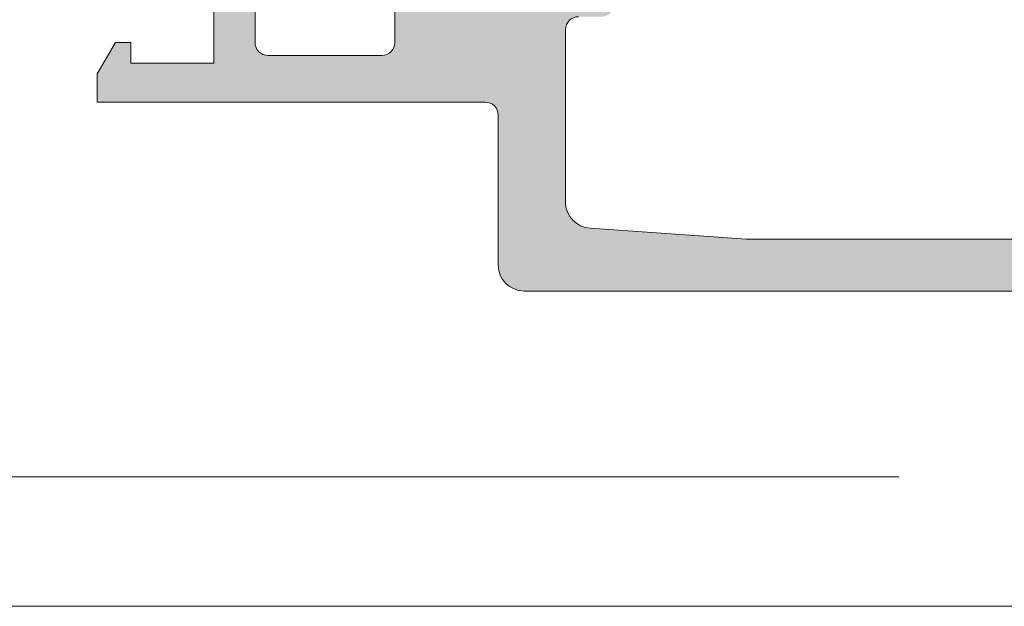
# Model space of a CAD drawing. Header units: millimetres. Extents: x 213386 to 506888, y 183055 to 450952.
# Tile 4 of 256: x 374432 to 374470, y 284292 to 284315. Entities that reach past the tile are written whole.
import ezdxf

# ---------------------------------------------------------------- set-up
doc = ezdxf.new("R2010")
doc.units = ezdxf.units.MM
doc.linetypes.add('ČÁRKOVANÁ', pattern=[19.049999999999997, 12.7, -6.35])
doc.layers.add('FASÁDA DETAILNÍ', color=255, linetype='Continuous', lineweight=0)

msp = doc.modelspace()

# ---------------------------------------------------------------- hatches: boundary and pattern name
at = {"layer": 'FASÁDA DETAILNÍ'}
h = msp.add_hatch(color=256, dxfattribs=at)
edge = h.paths.add_edge_path()
edge.add_arc((374499.6328658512, 284304.8364137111), 0.5000674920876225, 270.007732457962, 359.992267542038)
edge.add_line((374500.1329333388, 284304.8363462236), (374500.1329333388, 284308.8363462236))
edge.add_arc((374499.6328658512, 284308.8362787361), 0.5000674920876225, 0.007732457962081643, 89.99226754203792)
edge.add_line((374499.6329333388, 284309.3363462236), (374498.3328845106, 284309.3363462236))
edge.add_arc((374498.3329214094, 284308.8363093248), 0.5000369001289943, 90.00422797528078, 179.9957720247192)
edge.add_line((374497.8328845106, 284308.8363462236), (374497.8328845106, 284308.3363462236))
edge.add_line((374497.8328845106, 284308.3363462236), (374498.8328845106, 284308.3363462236))
edge.add_line((374498.8328845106, 284308.3363462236), (374498.8328845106, 284306.8363462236))
edge.add_arc((374497.8329214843, 284306.8363092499), 0.9999630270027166, -90.00211851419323, 0.0021185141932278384, ccw=False)
edge.add_line((374497.8328845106, 284305.8363462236), (374493.8328845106, 284305.8363462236))
edge.add_arc((374493.8329613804, 284306.8364230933), 1.000076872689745, 180.0044039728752, 269.9955960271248, ccw=False)
edge.add_line((374492.8328845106, 284306.8363462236), (374492.8328845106, 284308.3363462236))
edge.add_line((374492.8328845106, 284308.3363462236), (374493.8328845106, 284308.3363462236))
edge.add_line((374493.8328845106, 284308.3363462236), (374493.8328845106, 284308.8363462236))
edge.add_arc((374493.3329419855, 284308.8364036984), 0.4999425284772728, 359.9934131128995, 450.0065868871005)
edge.add_line((374493.3328845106, 284309.3363462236), (374490.5328967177, 284309.3363462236))
edge.add_arc((374490.5328967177, 284308.8363462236), 0.5, 90, 180)
edge.add_line((374490.0328967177, 284308.8363462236), (374490.0328967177, 284308.6363462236))
edge.add_arc((374490.5328967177, 284308.6363462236), 0.5, 180, 270)
edge.add_line((374490.5328967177, 284308.1363462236), (374491.0328967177, 284308.1363462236))
edge.add_arc((374491.0328616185, 284307.6363111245), 0.5000351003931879, 0.0040217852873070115, 89.99597821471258, ccw=False)
edge.add_line((374491.5328967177, 284307.6363462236), (374491.5328967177, 284306.8363431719))
edge.add_arc((374491.0328801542, 284306.8363597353), 0.5000165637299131, 270.00189796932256, 359.99810203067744, ccw=False)
edge.add_line((374491.0328967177, 284306.3363431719), (374459.7329028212, 284306.3363431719))
edge.add_line((374459.7329028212, 284306.3363431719), (374453.6944452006, 284306.7687398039))
edge.add_arc((374453.7329012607, 284307.7679594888), 0.9999594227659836, 180, 267.79599713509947, ccw=False)
edge.add_line((374452.7329418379, 284307.7679594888), (374452.7329418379, 284314.4364116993))
edge.add_arc((374453.2329418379, 284314.4364116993), 0.5, 90, 180, ccw=False)
edge.add_line((374453.2329418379, 284314.9364116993), (374454.1329418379, 284314.9364116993))
edge.add_arc((374454.1329418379, 284315.4364116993), 0.5, 270, 360)
edge.add_line((374454.6329418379, 284315.4364116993), (374454.6329418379, 284316.8364132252))
edge.add_arc((374454.7117782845, 284317.1039338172), 0.2788950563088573, 178.8354106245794, 253.5801235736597, ccw=False)
edge.add_line((374454.4329408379, 284317.1096022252), (374454.4329408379, 284317.5631962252))
edge.add_arc((374454.7118089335, 284317.5688568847), 0.2789255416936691, 106.42459455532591, 181.162870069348, ccw=False)
edge.add_line((374454.6329418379, 284317.8364002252), (374454.6329418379, 284319.7164112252))
edge.add_arc((374454.332941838, 284319.7164112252), 0.2999999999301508, 0, 90)
edge.add_line((374454.332941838, 284320.0164112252), (374453.3529675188, 284320.0164112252))
edge.add_arc((374453.3529675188, 284319.7164112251), 0.3000000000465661, 90, 179.9999999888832)
edge.add_line((374453.0529675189, 284319.7164112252), (374453.0529675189, 284316.9564132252))
edge.add_arc((374452.9329675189, 284316.9564132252), 0.1199999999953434, -90, 0, ccw=False)
edge.add_line((374452.9329675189, 284316.8364132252), (374448.6329418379, 284316.8364132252))
edge.add_arc((374448.6329418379, 284317.3364132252), 0.5, 180, 270, ccw=False)
edge.add_line((374448.1329418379, 284317.3364132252), (374448.1329418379, 284318.0364132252))
edge.add_line((374448.1329418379, 284318.0364132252), (374449.5144372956, 284320.4292335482))
edge.add_arc((374449.3948220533, 284320.4982934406), 0.1381197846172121, 329.9999999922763, 450.0000000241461)
edge.add_line((374449.3948220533, 284320.6364132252), (374445.6329418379, 284320.6364132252))
edge.add_arc((374445.6329418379, 284322.6364132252), 2, 180, 270, ccw=False)
edge.add_line((374443.6329418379, 284322.6364132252), (374443.6329418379, 284323.204408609))
edge.add_arc((374443.132941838, 284323.204408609), 0.4999999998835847, 359.9999999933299, 394.4790717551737)
edge.add_arc((374439.4234432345, 284320.656935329), 5.000000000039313, 34.47907176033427, 84.65077198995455)
edge.add_arc((374439.8710616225, 284325.4982865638), 0.1381197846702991, 82.29756249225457, 210.0000000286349)
edge.add_line((374439.7514463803, 284325.4292266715), (374441.1329418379, 284323.0364063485))
edge.add_line((374441.1329418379, 284323.0364063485), (374441.1329418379, 284322.3364063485))
edge.add_arc((374440.6329418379, 284322.3364063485), 0.5, -90, 0, ccw=False)
edge.add_line((374440.6329418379, 284321.8364063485), (374436.332916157, 284321.8364063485))
edge.add_arc((374436.332916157, 284321.9564063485), 0.1199999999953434, 180, 270, ccw=False)
edge.add_line((374436.212916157, 284321.9564063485), (374436.212916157, 284324.7164043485))
edge.add_arc((374435.912916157, 284324.7164043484), 0.2999999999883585, 1.111684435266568e-08, 90.00000001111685)
edge.add_line((374435.9129161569, 284325.0164043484), (374434.9329418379, 284325.0164043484))
edge.add_arc((374434.9329418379, 284324.7164043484), 0.2999999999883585, 89.99999998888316, 179.9999999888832)
edge.add_line((374434.6329418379, 284324.7164043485), (374434.6329418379, 284322.8363933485))
edge.add_arc((374434.5540747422, 284322.5688500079), 0.27892554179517, -1.1628700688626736, 73.57540543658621, ccw=False)
edge.add_line((374434.8329428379, 284322.5631893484), (374434.8329428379, 284322.1095953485))
edge.add_arc((374434.5541053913, 284322.1039269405), 0.2788950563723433, -73.58012357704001, 1.1645893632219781, ccw=False)
edge.add_line((374434.6329418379, 284321.8364063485), (374434.6329418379, 284318.8363478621))
edge.add_line((374434.6329418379, 284318.8363478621), (374435.3330142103, 284318.1362449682))
edge.add_line((374435.3330142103, 284318.1362449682), (374435.9330203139, 284318.1362449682))
edge.add_line((374435.9330203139, 284318.1362449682), (374435.9330203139, 284319.7362510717))
edge.add_arc((374436.4330297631, 284319.7362416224), 0.5000094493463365, 90.00108278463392, 179.9989172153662, ccw=False)
edge.add_line((374436.4330203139, 284320.2362510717), (374436.8284483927, 284320.2362510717))
edge.add_arc((374436.8284483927, 284319.7362510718), 0.4999999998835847, 75.00000000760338, 90.00000000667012, ccw=False)
edge.add_line((374436.9578579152, 284320.2192139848), (374438.3917446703, 284319.8350051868))
edge.add_arc((374438.1329256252, 284318.8690793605), 1.00000000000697, 0, 74.99999999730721, ccw=False)
edge.add_line((374439.1329256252, 284318.8690793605), (374439.1329256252, 284313.1362571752))
edge.add_line((374439.1329256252, 284313.1362571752), (374435.9330203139, 284313.1362571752))
edge.add_line((374435.9330203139, 284313.1362571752), (374435.9330203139, 284313.9362449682))
edge.add_line((374435.9330203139, 284313.9362449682), (374435.3330142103, 284313.9362449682))
edge.add_line((374435.3330142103, 284313.9362449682), (374434.6330325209, 284312.7238121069))
edge.add_line((374434.6330325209, 284312.7238121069), (374434.6330325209, 284311.6362571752))
edge.add_line((374434.6330325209, 284311.6362571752), (374449.6329418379, 284311.6362571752))
edge.add_arc((374449.6329418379, 284311.1362571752), 0.5, 0, 90, ccw=False)
edge.add_line((374450.1329418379, 284311.1362571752), (374450.1329418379, 284305.3363462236))
edge.add_arc((374451.1329418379, 284305.3363462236), 1, 180, 270)
edge.add_line((374451.1329418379, 284304.3363462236), (374499.6329333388, 284304.3363462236))
edge = h.paths.add_edge_path(flags=16)
edge.add_line((374440.7329256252, 284313.9362449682), (374440.7329256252, 284318.3362449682))
edge.add_arc((374441.2329256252, 284318.3362449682), 0.5, 90, 180, ccw=False)
edge.add_line((374441.2329256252, 284318.8362449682), (374445.6329256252, 284318.8362449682))
edge.add_arc((374445.6329256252, 284318.3362449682), 0.5, 0, 90, ccw=False)
edge.add_line((374446.1329256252, 284318.3362449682), (374446.1329256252, 284313.9362449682))
edge.add_arc((374445.6329256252, 284313.9362449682), 0.5, -90, 0, ccw=False)
edge.add_line((374445.6329256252, 284313.4362449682), (374441.2329256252, 284313.4362449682))
edge.add_arc((374441.2329256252, 284313.9362449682), 0.5, 180, 270, ccw=False)

# ---------------------------------------------------------------- linework, layer by layer
msp.add_lwpolyline([(399616.6382373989, 284292.1544280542), (373036.6382373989, 284292.1544280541), (373036.6382373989, 307972.1544280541), (399616.6382373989, 307972.1544280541)], close=True, dxfattribs=at)
at = {"layer": 'FASÁDA DETAILNÍ', "linetype": 'ČÁRKOVANÁ', "ltscale": 5}
msp.add_lwpolyline([(399611.6382373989, 284297.1544280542), (373041.6382373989, 284297.1544280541), (373041.6382373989, 307967.1544280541), (399611.6382373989, 307967.1544280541)], close=True, dxfattribs=at)
at = {"layer": 'FASÁDA DETAILNÍ'}
for points in [[(374439.1329256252, 284318.8690793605), (374439.1329256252, 284313.1362571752), (374435.9330203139, 284313.1362571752), (374435.9330203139, 284313.9362449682), (374435.3330142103, 284313.9362449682), (374434.6330325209, 284312.7238121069), (374434.6330325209, 284311.6362571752), (374449.6329418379, 284311.6362571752, -0.4142135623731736), (374450.1329418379, 284311.1362571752), (374450.1329418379, 284305.3363462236, 0.414213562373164), (374451.1329418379, 284304.3363462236), (374499.6329333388, 284304.3363462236, 0.4141345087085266)], [(374491.0328967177, 284306.3363431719), (374459.7329028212, 284306.3363431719), (374453.6944452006, 284306.7687398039, -0.4029911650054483), (374452.7329418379, 284307.7679594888), (374452.7329418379, 284314.4364116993, -0.4142135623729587), (374453.2329418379, 284314.9364116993)]]:
    msp.add_lwpolyline(points, format="xyb", dxfattribs=at)
msp.add_lwpolyline([(374440.7329256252, 284313.9362449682), (374440.7329256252, 284318.3362449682, -0.4142135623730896), (374441.2329256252, 284318.8362449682), (374445.6329256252, 284318.8362449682, -0.4142135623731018), (374446.1329256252, 284318.3362449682), (374446.1329256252, 284313.9362449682, -0.4142135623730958), (374445.6329256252, 284313.4362449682), (374441.2329256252, 284313.4362449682, -0.4142135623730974)], format="xyb", close=True, dxfattribs=at)

doc.saveas('drawing.dxf')
